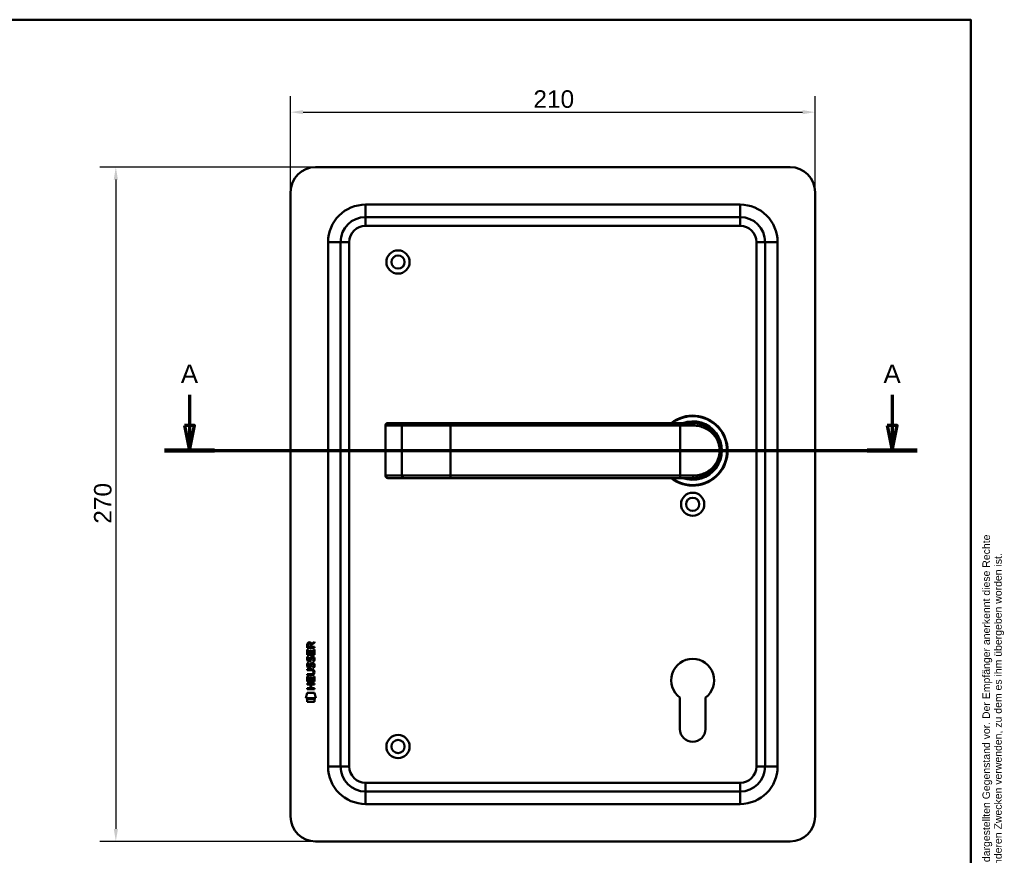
# Model space of a CAD drawing. Header units: millimetres. Extents: x 20 to 833, y 20 to 574.
# Tile 6 of 6: x 439 to 833, y 239 to 574. Entities that reach past the tile are written whole.
import ezdxf
from ezdxf.enums import TextEntityAlignment as Align

# ---------------------------------------------------------------- set-up
doc = ezdxf.new("R2010")
doc.units = ezdxf.units.MM
doc.header["$LTSCALE"] = 2
for name, color, linetype, lineweight in [('Bemaßungen(DIN)', 7, 'Continuous', 25), ('Schnittansichtslinien(DIN)', 7, 'Continuous', 70), ('Sichtbare Kanten(DIN)', 7, 'Continuous', 50), ('Sichtbare tangentiale Kanten(DIN)', 7, 'Continuous', 50), ('Skizziergeometrie(DIN)', 7, 'Continuous', 50), ('Skizzierlinie(DIN)', 7, 'Continuous', 25), ('Symbole(DIN)', 7, 'Continuous', 25)]:
    doc.layers.add(name, color=color, linetype=linetype, lineweight=lineweight)
doc.styles.add('Aktuell-DIN', font='arial.ttf')
doc.styles.add('Aktuell-DINGroßer Text', font='arial.ttf')
doc.styles.add('STANDARD-DIN~0', font='arial.ttf')
doc.styles.add('Textstil10', font='arial.ttf')
doc.styles.add('Textstil41', font='arial.ttf', dxfattribs={"width": 0.8})
doc.styles.add('Textstil83', font='arial.ttf', dxfattribs={"width": 0.8})
doc.dimstyles.new('CAD-LAN', dxfattribs={"dimscale": 2, "dimtxt": 3.5, "dimasz": 2.5, "dimexe": 3.175, "dimexo": 0, "dimgap": 0.8, "dimtad": 1, "dimrnd": 1e-08, "dimtxsty": 'STANDARD-DIN~0', "dimcen": 0.09, "dimdle": 10, "dimclrd": 250, "dimclre": 250, "dimclrt": 250, "dimadec": 0, "dimazin": 2, "dimtfac": 1, "dimtmove": 0, "dimatfit": 3, "dimfxl": 1, "dimtolj": 1, "dimtzin": 0, "dimlwd": 25, "dimlwe": 25, "dimarcsym": 0})

# ---------------------------------------------------------------- blocks, each defined once
blk = doc.blocks.new('Ränder Standardrahmen')
at = {"layer": 'Skizziergeometrie(DIN)', "flags": 128}
blk.add_lwpolyline([(10, 10), (10, 287), (410, 287), (410, 10), (10, 10)], dxfattribs=at)
blk = doc.blocks.new('Schriftfelder Heusser')
at = {"layer": 'Skizziergeometrie(DIN)'}
for p, q in [((101, 229.92), (101, 236.92)), ((101, 236.92), (291, 236.92)), ((111, 229.92), (111, 236.92)), ((123, 229.92), (123, 236.92)), ((232, 229.92), (232, 236.92)), ((256, 229.92), (256, 236.92)), ((291, 236.92), (291, 229.92)), ((101, 191.42), (101, 229.92)), ((101, 229.92), (291, 229.92)), ((111, 229.92), (111, 221.42)), ((123, 229.92), (123, 221.42)), ((232, 229.92), (232, 221.42)), ((256, 229.92), (256, 221.42)), ((291, 229.92), (291, 191.42)), ((101, 221.42), (291, 221.42)), ((150, 221.42), (150, 204.42)), ((198.85, 221.42), (198.85, 204.42)), ((216.35, 221.42), (216.35, 204.42)), ((238.35, 221.42), (238.35, 204.42)), ((278, 221.42), (278, 191.42)), ((278, 208.67), (291, 208.67)), ((101, 204.42), (291, 204.42)), ((142, 204.42), (142, 191.42)), ((236, 204.42), (236, 191.42)), ((278, 200.17), (291, 200.17)), ((291, 191.42), (101, 191.42))]:
    blk.add_line(p, q, dxfattribs=at)
at = {"layer": 'Skizzierlinie(DIN)'}
for p, q in [((113.5, 221.42), (113.5, 204.42)), ((118, 221.42), (118, 204.42)), ((162.35, 221.42), (162.35, 204.42)), ((166.85, 221.42), (166.85, 204.42)), ((113.5, 217.17), (150, 217.17)), ((162.35, 217.17), (278, 217.17)), ((113.5, 212.92), (150, 212.92)), ((162.35, 212.92), (278, 212.92)), ((113.5, 208.67), (150, 208.67)), ((162.35, 208.67), (278, 208.67))]:
    blk.add_line(p, q, dxfattribs=at)
for centre in [(115.75, 219.25), (164.6, 219.25), (115.75, 215.04), (164.6, 215.04), (115.75, 210.79), (164.6, 210.79), (115.75, 206.54), (164.6, 206.54)]:
    blk.add_circle(centre, 1.75, dxfattribs=at)
at = {"layer": 'Symbole(DIN)', "color": 7, "insert": (293.33, 191.7), "char_height": 1.5, "width": 182.3003, "attachment_point": 1, "rotation": 90, "line_spacing_factor": 0.944221, "style": 'Aktuell-DIN'}
blk.add_mtext('\\fArial|b0|i0;\\H1.5000;Die Schlossfabrik Heusser AG ist Eigentümerin dieses Dokumentes und behält sich alle Rechte an diesem und dem dargestellten Gegenstand vor. Der Empfänger anerkennt diese Rechte\\Pund wird das Dokument nicht ohne schriftliche Ermächtigung der Eigentümerin Dritten zugänglich machen oder zu anderen Zwecken verwenden, zu dem es ihm übergeben worden ist.\\P ', dxfattribs=at)
at = {"layer": 'Symbole(DIN)', "color": 179, "true_color": 0x262659, "style": 'Aktuell-DIN'}
for s, insert, char_height, attachment_point in [('Pos.', (106, 227), 2.489, 2), ('Menge', (117, 227), 2.489, 2), ('Benennung', (125.81, 225.38), 2.489, 4), ('B-Nummer', (234.74, 225.62), 2.489, 4), ('Material', (265.02, 225.62), 2.489, 5), ('\\fArial|b0|i0;a', (115.81, 219.53), 2, 5), ('\\fArial|b0|i0;e', (164.54, 219.53), 2, 5), ('\\fArial|b0|i0;Gezeichnet', (200.05, 219.23), 2, 4), ('\\fArial|b0|i0;b', (115.75, 215), 2, 5), ('\\fArial|b0|i0;f', (164.55, 215.06), 2, 5), ('\\fArial|b0|i0;Freigegeben', (199.92, 216), 2, 1), ('\\fArial|b0|i0;c', (115.75, 211.01), 2, 5), ('\\fArial|b0|i0;g', (164.63, 211.05), 2, 5), ('\\fArial|b0|i0;Projekt', (200, 211.98), 2, 1), ('\\fArial|b0|i0;d', (115.76, 206.55), 2, 5), ('\\fArial|b0|i0;h', (164.55, 206.57), 2, 5), ('\\fArial|b0|i0;CAD-Nr.', (200, 207.5), 2, 1), ('\\fArial|b0|i0;\\H2.0000;Massstab', (284.39, 206.37), 2, 5), ('\\fArial|b0|i0;\\H2.0000;Baugruppe', (143.1, 203.73), 2, 1), ('\\fArial|b0|i0;Zeichnungs-Nr.', (237, 203.5), 2, 1), ('\\fArial|b0|i0;\\H2.5000;4853 Murgenthal', (113.33, 192.46), 2.5, 7)]:
    blk.add_mtext(s, dxfattribs=dict(at, insert=insert, char_height=char_height, attachment_point=attachment_point))
at = {"layer": 'Symbole(DIN)', "color": 179, "true_color": 0x262659, "attachment_point": 5, "style": 'Aktuell-DIN'}
for s, insert, char_height, width in [('Änd.', (107.21, 213), 2.489, 12.3494), ('Änd.', (156.12, 212.76), 2.489, 12.3494), ('\\fArial|b0|i0;Änderung', (284.51, 202.33), 2, 12.1143)]:
    blk.add_mtext(s, dxfattribs=dict(at, insert=insert, char_height=char_height, width=width))
at = {"layer": 'Symbole(DIN)', "color": 7, "insert": (143.1, 196.62), "char_height": 4.5, "width": 90.18, "attachment_point": 4, "style": 'Aktuell-DIN'}
blk.add_mtext('\\fArial|b0|i0;\\W0.90;\\H4.5000;Heusser-Muschel Serie 6  EN179', dxfattribs=at)
at = {"layer": 'Symbole(DIN)', "color": 179, "true_color": 0x262659, "style": 'Textstil10'}
blk.add_attdef('ERSTELLUNGSDATUM_001', (217.26, 218.29), '', height=2, dxfattribs=at)
at = {"layer": 'Symbole(DIN)', "color": 179, "true_color": 0x262659}
for tag, height, style, p in [('AUTOR', 2.49, 'Aktuell-DIN', (240.03, 219.26)), ('KONTROLLDATUM', 2, 'Textstil10', (217.42, 215.04)), ('KONTROLLIERT_VON', 2, 'Textstil10', (239.98, 215.05))]:
    blk.add_attdef(tag, text='', height=height, dxfattribs=dict(at, style=style)).set_placement(p, align=Align.MIDDLE_LEFT)
at = {"layer": 'Symbole(DIN)', "color": 7, "style": 'Textstil83', "width": 0.8}
blk.add_attdef('Anfänglicher_Ansichtsmaßstab_001', (281.57, 213.34), '', height=2.3, dxfattribs=at)
at = {"layer": 'Symbole(DIN)', "color": 179, "true_color": 0x262659, "style": 'Textstil10'}
blk.add_attdef('PROJEKT', text='', height=2, dxfattribs=at).set_placement((217.77, 209.72), align=Align.BOTTOM_LEFT)
at = {"layer": 'Symbole(DIN)', "color": 7, "style": 'Textstil41', "width": 0.8}
blk.add_attdef('STATUS', text='', height=5, dxfattribs=at).set_placement((284.53, 195.86), align=Align.MIDDLE_CENTER)
blk = doc.blocks.new('*D21')
at = {"layer": 'Bemaßungen(DIN)', "color": 250, "linetype": 'Continuous', "lineweight": 25, "true_color": 0x3f3f3f, "transparency": 16777216}
for p, q in [((547.61, 504.98), (547.61, 543.33)), ((757.61, 504.98), (757.61, 543.33)), ((552.61, 536.98), (752.61, 536.98))]:
    blk.add_line(p, q, dxfattribs=at)
at = {"layer": 'Bemaßungen(DIN)', "color": 250, "linetype": 'Continuous', "true_color": 0x3f3f3f, "transparency": 16777216}
for points in [[(552.61, 537.81), (552.61, 536.15), (547.61, 536.98)], [(752.61, 537.81), (752.61, 536.15), (757.61, 536.98)]]:
    blk.add_solid(points, dxfattribs=at)
at = {"layer": 'Defpoints', "color": 0, "linetype": 'Continuous', "transparency": 16777216}
for p in [(757.61, 536.98), (547.61, 504.98), (757.61, 504.98)]:
    blk.add_point(p, dxfattribs=at)
at = {"layer": 'Bemaßungen(DIN)', "color": 250, "linetype": 'Continuous', "lineweight": 25, "true_color": 0x3f3f3f, "transparency": 16777216, "insert": (644.83, 545.73), "char_height": 7, "attachment_point": 1, "style": 'STANDARD-DIN~0'}
blk.add_mtext('\\A1;210', dxfattribs=at)
blk = doc.blocks.new('*D22')
at = {"layer": 'Bemaßungen(DIN)', "color": 250, "linetype": 'Continuous', "lineweight": 25, "true_color": 0x3f3f3f, "transparency": 16777216}
for p, q in [((557.61, 514.98), (471.26, 514.98)), ((477.61, 509.98), (477.61, 249.98)), ((557.61, 244.98), (471.26, 244.98))]:
    blk.add_line(p, q, dxfattribs=at)
at = {"layer": 'Bemaßungen(DIN)', "color": 250, "linetype": 'Continuous', "true_color": 0x3f3f3f, "transparency": 16777216}
for points in [[(476.78, 509.98), (478.45, 509.98), (477.61, 514.98)], [(476.78, 249.98), (478.45, 249.98), (477.61, 244.98)]]:
    blk.add_solid(points, dxfattribs=at)
at = {"layer": 'Defpoints', "color": 0, "linetype": 'Continuous', "transparency": 16777216}
for p in [(557.61, 514.98), (477.61, 244.98), (557.61, 244.98)]:
    blk.add_point(p, dxfattribs=at)
at = {"layer": 'Bemaßungen(DIN)', "color": 250, "linetype": 'Continuous', "lineweight": 25, "true_color": 0x3f3f3f, "transparency": 16777216, "insert": (468.87, 372.2), "char_height": 7, "attachment_point": 1, "rotation": 90, "style": 'STANDARD-DIN~0'}
blk.add_mtext('\\A1;270', dxfattribs=at)
blk = doc.blocks.new('2DTransSchnitt0')
at = {"layer": 'Schnittansichtslinien(DIN)', "linetype": 'Continuous'}
for p, q in [((253.57, 211.93), (253.57, 205.74)), ((394.26, 211.93), (394.26, 205.74)), ((252.57, 205.74), (253.57, 200.74)), ((254.57, 205.74), (252.57, 205.74)), ((253.57, 205.74), (253.57, 200.74)), ((253.57, 200.74), (254.57, 205.74)), ((393.26, 205.74), (394.26, 200.74)), ((395.26, 205.74), (393.26, 205.74)), ((394.26, 205.74), (394.26, 200.74)), ((394.26, 200.74), (395.26, 205.74)), ((248.55, 200.74), (399.27, 200.74))]:
    blk.add_line(p, q, dxfattribs=at)
at = {"layer": 'Schnittansichtslinien(DIN)', "linetype": 'Continuous', "lineweight": 140}
for p, q in [((248.55, 200.74), (258.58, 200.74)), ((389.24, 200.74), (399.27, 200.74))]:
    blk.add_line(p, q, dxfattribs=at)
at = {"layer": 'Schnittansichtslinien(DIN)', "linetype": 'Continuous', "flags": 128}
for points in [[(252.57, 205.74), (253.57, 200.74), (254.57, 205.74), (252.57, 205.74)], [(393.26, 205.74), (394.26, 200.74), (395.26, 205.74), (393.26, 205.74)]]:
    blk.add_lwpolyline(points, dxfattribs=at)
at = {"layer": 'Schnittansichtslinien(DIN)'}
for points in [[(252.57, 205.74), (253.57, 200.74), (254.57, 205.74), (252.57, 205.74)], [(393.26, 205.74), (394.26, 200.74), (395.26, 205.74), (393.26, 205.74)]]:
    blk.add_solid(points, dxfattribs=at)
at = {"layer": 'Schnittansichtslinien(DIN)', "char_height": 3.73, "attachment_point": 7, "style": 'Aktuell-DINGroßer Text'}
for insert in [(251.81, 214.24), (392.5, 214.24)]:
    blk.add_mtext('A', dxfattribs=dict(at, insert=insert))

msp = doc.modelspace()

# ---------------------------------------------------------------- linework, layer by layer
at = {"layer": 'Sichtbare Kanten(DIN)'}
for p, q in [((747.614, 514.979), (557.614, 514.979)), ((547.614, 504.979), (547.614, 254.979)), ((757.614, 254.979), (757.614, 504.979)), ((727.614, 494.979), (577.614, 494.979)), ((567.614, 484.979), (567.614, 274.979)), ((737.614, 274.979), (737.614, 484.979)), ((585.563, 411.479), (585.563, 391.479)), ((586.563, 412.479), (586.583, 412.479)), ((593.136, 412.479), (586.583, 412.479)), ((593.053, 412.475), (593.053, 412.475)), ((611.614, 412.479), (593.136, 412.479)), ((703.614, 412.479), (611.614, 412.479)), ((703.614, 412.479), (708.614, 412.479)), ((709.23, 412.462), (709.23, 412.462)), ((586.583, 390.479), (586.563, 390.479)), ((586.583, 390.479), (593.136, 390.479)), ((593.136, 390.479), (611.614, 390.479)), ((611.614, 390.479), (703.614, 390.479)), ((708.614, 390.479), (703.614, 390.479)), ((554.275, 322.5), (554.277, 323.813)), ((554.625, 323.77), (554.625, 322.881)), ((555.642, 322.88), (555.643, 323.769)), ((555.94, 324.13), (557.135, 324.92)), ((555.993, 323.731), (555.992, 322.88)), ((557.135, 324.486), (555.993, 323.731)), ((557.135, 324.92), (557.135, 324.486)), ((554.273, 319.77), (554.274, 321.774)), ((557.131, 319.767), (554.273, 319.77)), ((554.274, 321.774), (554.623, 321.774)), ((557.133, 322.498), (554.275, 322.5)), ((554.623, 321.774), (554.621, 320.147)), ((554.621, 320.147), (555.516, 320.146)), ((554.625, 322.881), (555.642, 322.88)), ((555.516, 320.146), (555.517, 321.593)), ((555.517, 321.593), (555.866, 321.592)), ((555.866, 321.592), (555.864, 320.146)), ((555.864, 320.146), (556.783, 320.145)), ((555.992, 322.88), (557.134, 322.879)), ((556.783, 320.145), (556.784, 321.792)), ((556.784, 321.792), (557.133, 321.792)), ((557.133, 321.792), (557.131, 319.767)), ((557.134, 322.879), (557.133, 322.498)), ((554.442, 316.449), (554.781, 316.349)), ((554.444, 318.996), (554.783, 318.896)), ((554.641, 317.664), (554.648, 317.647)), ((555.325, 317.567), (555.335, 317.583)), ((556.371, 316.146), (556.359, 316.146)), ((556.373, 318.693), (556.361, 318.693)), ((554.266, 311.607), (554.266, 311.985)), ((554.266, 311.985), (555.936, 311.983)), ((555.912, 311.606), (554.266, 311.607)), ((554.268, 313.542), (554.268, 313.919)), ((554.268, 313.919), (555.914, 313.918)), ((555.937, 313.541), (554.268, 313.542)), ((554.639, 315.118), (554.646, 315.1)), ((555.323, 315.02), (555.333, 315.037)), ((556.817, 312.756), (556.817, 312.766)), ((554.262, 307.862), (554.262, 308.239)), ((554.262, 308.239), (557.121, 308.236)), ((555.505, 307.861), (554.262, 307.862)), ((554.264, 309.032), (554.266, 311.036)), ((557.123, 309.03), (554.264, 309.032)), ((554.266, 311.036), (554.614, 311.036)), ((554.614, 311.036), (554.613, 309.409)), ((554.613, 309.409), (555.507, 309.408)), ((555.504, 306.303), (555.505, 307.861)), ((555.507, 309.408), (555.509, 310.855)), ((555.509, 310.855), (555.857, 310.855)), ((555.857, 310.855), (555.856, 309.408)), ((555.856, 309.408), (556.774, 309.407)), ((555.861, 307.86), (555.86, 306.303)), ((557.12, 307.859), (555.861, 307.86)), ((556.774, 309.407), (556.776, 311.054)), ((556.776, 311.054), (557.124, 311.054)), ((557.121, 308.236), (557.12, 307.859)), ((557.124, 311.054), (557.123, 309.03)), ((553.729, 302.35), (554.188, 304.483)), ((554.188, 304.483), (557.194, 304.48)), ((554.26, 305.927), (554.261, 306.304)), ((557.119, 305.925), (554.26, 305.927)), ((554.261, 306.304), (555.504, 306.303)), ((555.86, 306.303), (557.119, 306.302)), ((557.119, 306.302), (557.119, 305.925)), ((557.194, 304.48), (557.644, 302.347)), ((557.644, 302.347), (553.729, 302.35)), ((554.188, 300.922), (554.189, 302.064)), ((557.185, 300.92), (554.188, 300.922)), ((554.189, 302.064), (557.186, 302.062)), ((557.186, 302.062), (557.185, 300.92)), ((703.514, 289.979), (703.514, 302.555)), ((713.714, 302.555), (713.714, 289.979)), ((577.614, 264.979), (727.614, 264.979)), ((557.614, 244.979), (747.614, 244.979))]:
    msp.add_line(p, q, dxfattribs=at)
for centre, radius in [((590.614, 476.979), 4.65), ((590.614, 476.979), 2.65), ((708.614, 379.979), 4.65), ((708.614, 379.979), 2.65), ((590.614, 282.979), 4.65), ((590.614, 282.979), 2.65)]:
    msp.add_circle(centre, radius, dxfattribs=at)
for centre, radius, start, end in [((557.614, 504.979), 10, 90, 180), ((747.614, 504.979), 10, 0, 90), ((577.614, 484.979), 10, 90, 180), ((727.614, 484.979), 10, 0, 90), ((708.614, 401.479), 14, 231.78679, 128.21321), ((708.614, 401.479), 13.8, 232.8542, 127.1458), ((586.563, 411.479), 1, 90, 180), ((708.614, 401.479), 11.7, 250.08028, 109.91972), ((708.614, 401.479), 11.6, 251.49137, 108.50863), ((708.614, 401.479), 11.5, 253.04257, 106.95743), ((708.614, 401.479), 11.3, 256.76803, 103.23197), ((710.845, 411.587), 0.85, 191.30641, 191.31068), ((710.845, 411.587), 0.85, 119.32679, 119.34498), ((710.845, 411.587), 0.85, 328.72467, 328.72601), ((720.937, 414.177), 8.678, 196.40238, 196.4042), ((586.563, 391.479), 1, 180, 270), ((708.614, 309.479), 8.6, 306.37184, 233.62816), ((708.614, 289.979), 5.1, 180, 0), ((577.614, 274.979), 10, 180, 270), ((727.614, 274.979), 10, 270, 0), ((557.614, 254.979), 10, 180, 270), ((747.614, 254.979), 10, 270, 0)]:
    msp.add_arc(centre, radius, start, end, dxfattribs=at)
for centre, major_axis, ratio, start_param, end_param in [((555.804, 322.997), (-0.976, 1.274), 0.5180415, 5.9043613, 6.8771057), ((554.411, 322.916), (-1.242, -1.64), 0.5994938, 2.7365723, 3.5673799), ((555.907, 320.775), (1.103, 3.296), 0.2312948, 2.8124619, 2.8734213), ((555.386, 318.458), (0.574, 1.004), 0.5438409, 2.7534304, 3.2137241), ((555.266, 317.591), (0.098, 0.139), 0.3641716, 4.4844927, 4.7925708), ((555.712, 314.462), (0.838, 1.64), 0.4594521, 5.9760112, 6.497704), ((555.713, 317.006), (0.839, 1.642), 0.4591024, 5.9761877, 6.4975755), ((555.991, 318.475), (1.192, 3.54), 0.2215161, 2.8263053, 2.8854462), ((555.392, 315.92), (0.583, 1.012), 0.541605, 2.7569093, 3.2147406), ((555.264, 315.045), (0.098, 0.139), 0.3641716, 4.4844927, 4.7925708), ((552.096, 316.288), (4.808, -4.323), 0.3742014, 5.888113, 6.6064523), ((552.093, 309.244), (4.814, 4.313), 0.3742661, 5.9599282, 6.6783921), ((533.384, 332.593), (23.266, -20.361), 0.1371339, 6.127502, 6.402435)]:
    msp.add_ellipse(centre, major_axis=major_axis, ratio=ratio, start_param=start_param, end_param=end_param, dxfattribs=at)
for points, knots in [([(708.614, 390.479), (709.479, 390.479), (711.194, 390.687), (714.277, 391.813), (717.348, 394.277), (719.264, 397.879), (719.73, 401.47), (719.446, 403.707), (718.939, 405.339), (718.276, 406.846), (716.749, 409.165), (714.278, 411.146), (711.191, 412.272), (709.479, 412.479), (708.614, 412.479)], [-3.4261334, -3.4261334, -3.4261334, -3.4261334, -3.1814096, -2.9366858, -2.4472382, -1.9577905, -1.7130667, -1.4683429, -1.345981, -1.2236191, -0.9788953, -0.4894476, -0.2447238, 0, 0, 0, 0]), ([(556.817, 312.766), (556.817, 312.812), (556.815, 312.859), (556.799, 312.994), (556.776, 313.082), (556.702, 313.233), (556.655, 313.294), (556.535, 313.4), (556.465, 313.44), (556.248, 313.523), (556.088, 313.541), (555.937, 313.541)], [0, 0, 0, 0, 0.01400423, 0.01400423, 0.0408947, 0.0408947, 0.06439039, 0.06439039, 0.08887549, 0.08887549, 0.13413559, 0.13413559, 0.13413559, 0.13413559])]:
    msp.add_open_spline(points, degree=3, knots=knots, dxfattribs=at)
for points in [[(554.277, 323.813), (554.291, 324.255), (554.523, 324.717), (555.136, 324.717)], [(555.643, 323.769), (555.643, 324.042), (555.556, 324.367), (555.141, 324.368)], [(554.319, 314.971), (554.228, 315.212), (554.199, 315.445), (554.241, 315.773)], [(554.321, 317.517), (554.23, 317.758), (554.201, 317.991), (554.243, 318.32)], [(554.241, 315.773), (554.259, 315.912), (554.3, 316.119), (554.371, 316.292)], [(554.243, 318.32), (554.261, 318.459), (554.302, 318.666), (554.373, 318.839)], [(554.88, 317.057), (554.657, 317.09), (554.427, 317.235), (554.321, 317.517)], [(554.371, 316.292), (554.391, 316.342), (554.442, 316.449), (554.442, 316.449)], [(554.373, 318.839), (554.393, 318.888), (554.444, 318.996), (554.444, 318.996)], [(554.626, 315.885), (554.562, 315.632), (554.556, 315.408), (554.614, 315.192)], [(554.628, 318.431), (554.564, 318.179), (554.558, 317.954), (554.616, 317.738)], [(554.781, 316.349), (554.781, 316.349), (554.661, 316.022), (554.626, 315.885)], [(554.783, 318.896), (554.783, 318.896), (554.663, 318.569), (554.628, 318.431)], [(554.853, 317.434), (555, 317.374), (555.188, 317.41), (555.293, 317.525)], [(555.035, 317.044), (554.934, 317.045), (554.913, 317.052), (554.88, 317.057)], [(555.663, 317.409), (555.547, 317.199), (555.352, 317.04), (555.035, 317.044)], [(555.333, 315.037), (555.402, 315.146), (555.459, 315.31), (555.514, 315.555)], [(555.335, 317.583), (555.404, 317.693), (555.461, 317.857), (555.516, 318.102)], [(555.514, 315.555), (555.598, 315.923), (555.7, 316.134), (555.841, 316.302)], [(555.516, 318.102), (555.6, 318.47), (555.702, 318.681), (555.843, 318.848)], [(555.855, 317.951), (555.801, 317.711), (555.739, 317.546), (555.663, 317.409)], [(555.841, 316.302), (555.934, 316.412), (556.065, 316.484), (556.244, 316.508)], [(555.843, 318.848), (555.936, 318.959), (556.067, 319.031), (556.246, 319.055)], [(555.902, 315.603), (555.894, 315.573), (555.854, 315.407), (555.853, 315.405)], [(555.904, 318.15), (555.896, 318.12), (555.856, 317.954), (555.855, 317.951)], [(556.088, 316.028), (556.017, 315.94), (555.957, 315.802), (555.902, 315.603)], [(556.09, 318.575), (556.019, 318.486), (555.959, 318.348), (555.904, 318.15)], [(556.359, 316.146), (556.237, 316.146), (556.162, 316.114), (556.088, 316.028)], [(556.361, 318.693), (556.239, 318.693), (556.164, 318.66), (556.09, 318.575)], [(556.244, 316.508), (556.532, 316.547), (556.814, 316.447), (557.008, 316.13)], [(556.246, 319.055), (556.534, 319.093), (556.816, 318.993), (557.01, 318.677)], [(556.565, 317.11), (556.565, 317.11), (556.72, 317.364), (556.779, 317.649)], [(556.934, 317.023), (556.913, 317.028), (556.565, 317.11), (556.565, 317.11)], [(556.777, 315.102), (556.846, 315.435), (556.845, 315.711), (556.739, 315.909)], [(556.779, 317.649), (556.848, 317.982), (556.847, 318.258), (556.741, 318.455)], [(557.158, 317.742), (557.128, 317.411), (556.97, 317.081), (556.934, 317.023)], [(557.008, 316.13), (557.118, 315.949), (557.172, 315.73), (557.172, 315.461)], [(557.01, 318.677), (557.12, 318.496), (557.174, 318.277), (557.174, 318.007)], [(557.172, 315.461), (557.172, 315.376), (557.165, 315.29), (557.156, 315.195)], [(557.174, 318.007), (557.174, 317.922), (557.167, 317.837), (557.158, 317.742)], [(554.878, 314.51), (554.655, 314.543), (554.425, 314.689), (554.319, 314.971)], [(554.851, 314.888), (554.998, 314.828), (555.186, 314.864), (555.291, 314.978)], [(555.033, 314.498), (554.932, 314.499), (554.911, 314.505), (554.878, 314.51)], [(555.661, 314.862), (555.545, 314.652), (555.35, 314.493), (555.033, 314.498)], [(555.853, 315.405), (555.799, 315.165), (555.736, 315), (555.661, 314.862)], [(556.563, 314.564), (556.563, 314.564), (556.718, 314.818), (556.777, 315.102)], [(556.932, 314.477), (556.911, 314.482), (556.563, 314.564), (556.563, 314.564)], [(557.156, 315.195), (557.126, 314.864), (556.968, 314.534), (556.932, 314.477)]]:
    msp.add_open_spline(points, degree=3, dxfattribs=at)
at = {"layer": 'Sichtbare tangentiale Kanten(DIN)'}
for p, q in [((577.614, 499.979), (577.614, 494.979)), ((577.614, 499.979), (727.614, 499.979)), ((727.614, 499.979), (727.614, 494.979)), ((577.614, 491.479), (577.614, 494.979)), ((727.614, 491.479), (727.614, 494.979)), ((727.614, 491.479), (577.614, 491.479)), ((562.614, 484.979), (567.614, 484.979)), ((562.614, 274.979), (562.614, 484.979)), ((571.114, 484.979), (567.614, 484.979)), ((571.114, 484.979), (571.114, 274.979)), ((734.114, 484.979), (737.614, 484.979)), ((734.114, 274.979), (734.114, 484.979)), ((742.614, 484.979), (737.614, 484.979)), ((742.614, 484.979), (742.614, 274.979)), ((585.621, 411.479), (585.563, 411.479)), ((585.621, 391.479), (585.621, 411.479)), ((585.621, 411.479), (592.175, 411.479)), ((592.175, 411.479), (611.614, 411.479)), ((592.175, 391.479), (592.175, 411.479)), ((611.614, 412.479), (611.614, 411.479)), ((611.614, 411.479), (611.614, 391.479)), ((611.614, 411.479), (703.614, 411.479)), ((703.614, 412.479), (703.614, 411.479)), ((703.614, 411.479), (703.614, 391.479)), ((708.877, 411.479), (703.614, 411.479)), ((719.049, 404.957), (719.049, 404.957)), ((585.563, 391.479), (585.621, 391.479)), ((592.175, 391.479), (585.621, 391.479)), ((611.614, 391.479), (592.175, 391.479)), ((703.614, 391.479), (611.614, 391.479)), ((611.614, 390.479), (611.614, 391.479)), ((703.614, 391.479), (708.877, 391.479)), ((703.614, 390.479), (703.614, 391.479)), ((562.614, 274.979), (567.614, 274.979)), ((571.114, 274.979), (567.614, 274.979)), ((734.114, 274.979), (737.614, 274.979)), ((742.614, 274.979), (737.614, 274.979)), ((577.614, 264.979), (577.614, 268.479)), ((577.614, 268.479), (727.614, 268.479)), ((727.614, 268.479), (727.614, 264.979)), ((577.614, 264.979), (577.614, 259.979)), ((727.614, 259.979), (727.614, 264.979)), ((727.614, 259.979), (577.614, 259.979))]:
    msp.add_line(p, q, dxfattribs=at)
for centre, radius, start, end in [((577.614, 484.979), 15, 90, 180), ((727.614, 484.979), 15, 0, 90), ((577.614, 484.979), 6.5, 90, 180), ((727.614, 484.979), 6.5, 0, 90), ((577.614, 274.979), 15, 180, 270), ((577.614, 274.979), 6.5, 180, 270), ((727.614, 274.979), 6.5, 270, 0), ((727.614, 274.979), 15, 270, 0)]:
    msp.add_arc(centre, radius, start, end, dxfattribs=at)
for centre, major_axis, ratio, start_param, end_param in [((586.583, 411.479), (0, 1), 0.9612617, 0, 1.5707963), ((593.136, 411.479), (0, 1), 0.9612617, 0, 1.5707963), ((708.614, 411.479), (0, 1), 0.2631579, 4.712389, 6.2831853), ((586.583, 391.479), (0, -1), 0.9612617, 4.712389, 6.2831853), ((593.136, 391.479), (0, -1), 0.9612617, 4.712389, 6.2831853), ((708.614, 391.479), (0, -1), 0.2631579, 0, 1.5707963)]:
    msp.add_ellipse(centre, major_axis=major_axis, ratio=ratio, start_param=start_param, end_param=end_param, dxfattribs=at)
msp.add_open_spline([(708.877, 411.479), (709.705, 411.479), (710.525, 411.385), (711.303, 411.21), (712.082, 411.035), (712.82, 410.779), (713.51, 410.458), (714.889, 409.817), (716.071, 408.916), (717.021, 407.813), (717.496, 407.261), (717.914, 406.659), (718.265, 406.002), (718.44, 405.673), (718.599, 405.33), (718.739, 404.974), (718.879, 404.617), (719, 404.246), (719.099, 403.863), (719.297, 403.097), (719.406, 402.284), (719.405, 401.469), (719.403, 400.654), (719.291, 399.838), (719.095, 399.076), (718.703, 397.551), (717.968, 396.241), (717.013, 395.138), (716.057, 394.035), (714.884, 393.139), (713.509, 392.5), (712.821, 392.18), (712.083, 391.924), (711.304, 391.749), (710.526, 391.573), (709.705, 391.479), (708.877, 391.479)], degree=3, knots=[0, 0, 0, 0, 0.2447238, 0.2447238, 0.2447238, 0.4894476, 0.4894476, 0.4894476, 0.9788953, 0.9788953, 0.9788953, 1.2236191, 1.2236191, 1.2236191, 1.345981, 1.345981, 1.345981, 1.4683429, 1.4683429, 1.4683429, 1.7130667, 1.7130667, 1.7130667, 1.9577905, 1.9577905, 1.9577905, 2.4472382, 2.4472382, 2.4472382, 2.9366858, 2.9366858, 2.9366858, 3.1814096, 3.1814096, 3.1814096, 3.4261334, 3.4261334, 3.4261334, 3.4261334], dxfattribs=at)

# ---------------------------------------------------------------- block references
at = {"xscale": 2, "yscale": 2, "zscale": 2}
msp.add_blockref('Ränder Standardrahmen', (0, 0), dxfattribs=at)
msp.add_blockref('Schriftfelder Heusser', (238, -362.833), dxfattribs=at).add_auto_attribs({'ERSTELLUNGSDATUM_001': '22.12.2020', 'Anfänglicher_Ansichtsmaßstab_001': '1 : 2'})
at = {"layer": 'Schnittansichtslinien(DIN)', "xscale": 2, "yscale": 2, "zscale": 2}
msp.add_blockref('2DTransSchnitt0', (0, 0), dxfattribs=at)

# ---------------------------------------------------------------- dimensions: what is measured, and where the dimension line sits
at = {"layer": 'Bemaßungen(DIN)', "color": 250, "linetype": 'Continuous', "lineweight": 25, "true_color": 0x3f3f3f}
for base, p1, p2, angle, picture, middle in [((757.614, 536.979), (547.614, 504.979), (757.614, 504.979), 180, '*D21', (652.614, 536.979)), ((477.614, 244.979), (557.614, 514.979), (557.614, 244.979), 90, '*D22', (477.614, 379.979))]:
    dim = msp.add_linear_dim(base=base, p1=p1, p2=p2, angle=angle, dimstyle='CAD-LAN', override={"dimgap": 0.8, "dimdec": 2, "dimtol": 0, "dimlim": 0, "dimtp": 0, "dimtm": 0, "dimtdec": 2, "dimtofl": 0, "dimatfit": 1}, dxfattribs=at)
    dim.commit()
    dim.dimension.update_dxf_attribs({"geometry": picture, "text_midpoint": middle, "dimtype": 160})

doc.saveas('drawing.dxf')
